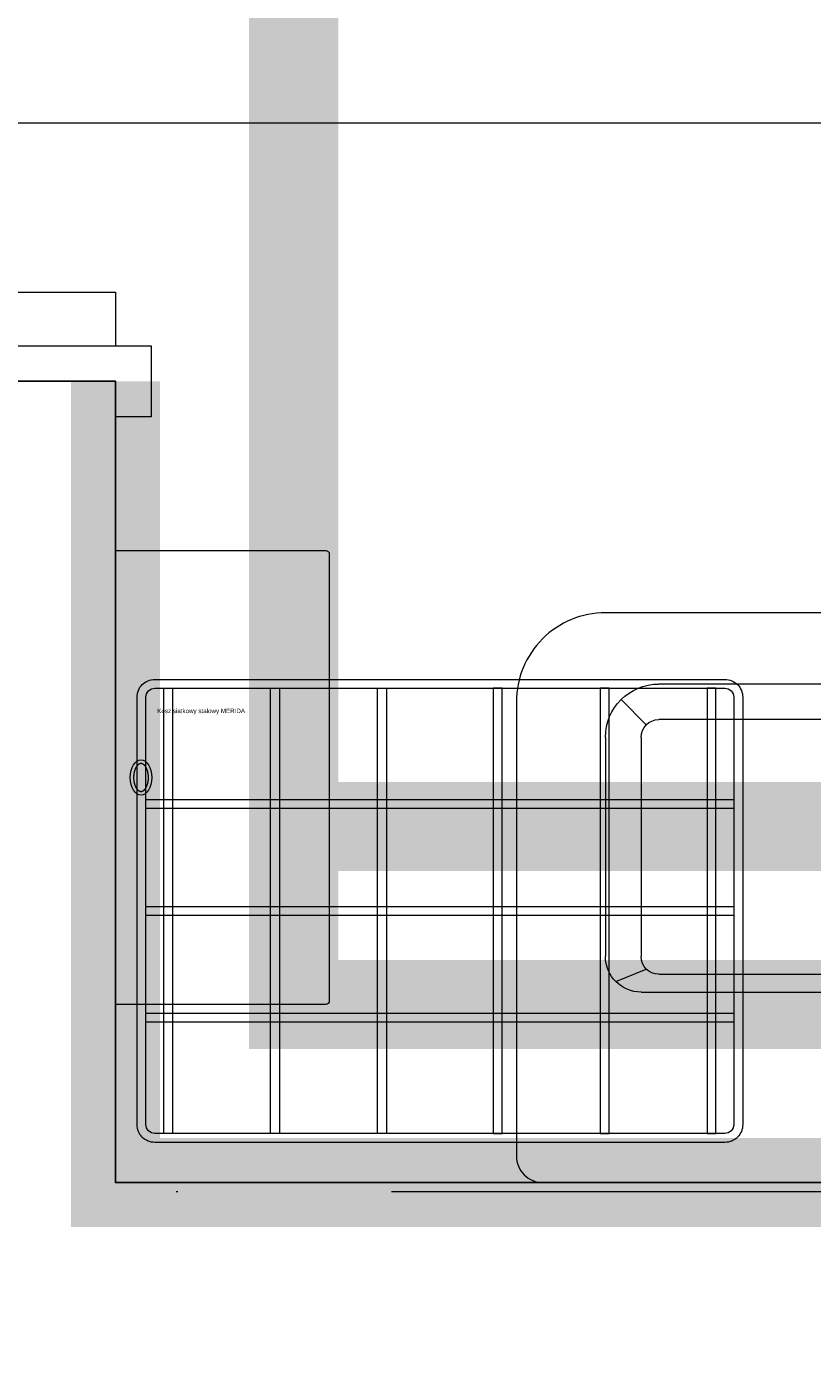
# Model space of a CAD drawing. Header units: millimetres. Extents: x -2074 to 12588, y -3630 to 101167.
# Tile 65 of 256: x 3047 to 3091, y -1652 to -1578. Entities that reach past the tile are written whole.
import ezdxf

# ---------------------------------------------------------------- set-up
doc = ezdxf.new("R2010")
doc.units = ezdxf.units.MM
doc.linetypes.add('ACAD_ISO10W100', pattern=[18, 12, -3, 0, -3])
doc.linetypes.add('CONTINOUS', pattern=[0])
for name, color, linetype, lineweight in [('SelinAr_BUD_drzwi okna', 7, 'Continuous', 18), ('SelinAr_BUD_osie', 8, 'ACAD_ISO10W100', 18), ('SelinAr_BUD_posadzka', 7, 'Continuous', 20), ('SelinAr_BUD_posadzka cokoły', 5, 'Continuous', 18), ('SelinAr_BUD_posadzka okładziny ścienne', 5, 'Continuous', 20), ('SelinAr_BUD_ściany', 7, 'Continuous', 25), ('SelinAr_WYP_armatura', 8, 'Continuous', 18), ('SelinAr_WYP_meble', 8, 'Continuous', 18)]:
    doc.layers.add(name, color=color, linetype=linetype, lineweight=lineweight)
doc.styles.get("Standard").update_dxf_attribs({"font": 'arial.ttf'})
doc.linetypes.add('_EL_VEDENI_NN_NADZ', pattern='A,0.39,-0.59,[109,cadkon.shx,S=0.2,R=0,X=0,Y=0],-1.97,0.39,-0.39', length=3.73)

# ---------------------------------------------------------------- blocks, each defined once
blk = doc.blocks.new('*U398')
for points in [[(102, 5), (100, 5), (100, -5), (102, -5), (102, -7), (98, -7), (98, -5), (98, 7), (102, 7), (102, 5)], [(98, -5), (95, -5), (95, 5), (98, 5)]]:
    blk.add_lwpolyline(points)
blk = doc.blocks.new('*U322')
blk.add_lwpolyline([(0, 0), (25.5, 0), (25.5, -11.8, -0.414214), (25.3, -12), (0.2, -12, -0.414214), (0, -11.8)], format="xyb", close=True)
blk.add_ellipse((12.75, -1.43), major_axis=(-1, 0), ratio=0.6)
at = {"lineweight": 0}
blk.add_open_spline([(11.95, -1.43), (11.95, -1.434), (11.95, -1.442), (11.952, -1.455), (11.954, -1.468), (11.958, -1.481), (11.963, -1.495), (11.969, -1.509), (11.976, -1.523), (11.986, -1.539), (11.996, -1.554), (12.009, -1.57), (12.023, -1.586), (12.039, -1.602), (12.057, -1.619), (12.077, -1.635), (12.098, -1.651), (12.121, -1.667), (12.146, -1.683), (12.173, -1.698), (12.201, -1.713), (12.23, -1.727), (12.261, -1.74), (12.293, -1.753), (12.327, -1.765), (12.362, -1.776), (12.397, -1.786), (12.434, -1.795), (12.472, -1.803), (12.51, -1.81), (12.549, -1.816), (12.589, -1.821), (12.629, -1.825), (12.669, -1.828), (12.709, -1.829), (12.75, -1.83), (12.791, -1.829), (12.831, -1.828), (12.871, -1.825), (12.911, -1.821), (12.951, -1.816), (12.99, -1.81), (13.028, -1.803), (13.066, -1.795), (13.103, -1.786), (13.138, -1.776), (13.173, -1.765), (13.207, -1.753), (13.239, -1.74), (13.27, -1.727), (13.299, -1.713), (13.327, -1.698), (13.354, -1.683), (13.379, -1.667), (13.402, -1.651), (13.423, -1.635), (13.443, -1.619), (13.461, -1.602), (13.477, -1.586), (13.491, -1.57), (13.504, -1.554), (13.514, -1.539), (13.524, -1.523), (13.531, -1.509), (13.537, -1.495), (13.542, -1.481), (13.546, -1.468), (13.548, -1.455), (13.55, -1.442), (13.55, -1.43), (13.55, -1.417), (13.548, -1.405), (13.546, -1.392), (13.542, -1.379), (13.537, -1.365), (13.531, -1.351), (13.524, -1.336), (13.514, -1.321), (13.504, -1.306), (13.491, -1.29), (13.477, -1.273), (13.461, -1.257), (13.443, -1.241), (13.423, -1.224), (13.402, -1.208), (13.379, -1.192), (13.354, -1.177), (13.327, -1.162), (13.299, -1.147), (13.27, -1.133), (13.239, -1.119), (13.207, -1.107), (13.173, -1.095), (13.138, -1.084), (13.103, -1.074), (13.066, -1.065), (13.028, -1.057), (12.99, -1.05), (12.951, -1.044), (12.911, -1.039), (12.871, -1.035), (12.831, -1.032), (12.791, -1.03), (12.75, -1.03), (12.709, -1.03), (12.669, -1.032), (12.629, -1.035), (12.589, -1.039), (12.549, -1.044), (12.51, -1.05), (12.472, -1.057), (12.434, -1.065), (12.397, -1.074), (12.362, -1.084), (12.327, -1.095), (12.293, -1.107), (12.261, -1.119), (12.23, -1.133), (12.201, -1.147), (12.173, -1.162), (12.146, -1.177), (12.121, -1.192), (12.098, -1.208), (12.077, -1.224), (12.057, -1.241), (12.039, -1.257), (12.023, -1.273), (12.009, -1.29), (11.996, -1.306), (11.986, -1.321), (11.976, -1.336), (11.969, -1.351), (11.963, -1.365), (11.958, -1.379), (11.954, -1.392), (11.952, -1.405), (11.95, -1.417), (11.95, -1.426), (11.95, -1.43)], degree=3, knots=[0, 0, 0, 0, 0.012354, 0.024928, 0.037933, 0.051567, 0.066005, 0.081398, 0.097871, 0.11552, 0.13442, 0.154621, 0.176153, 0.199028, 0.223245, 0.248788, 0.275633, 0.303748, 0.333091, 0.363616, 0.395273, 0.428006, 0.461757, 0.496462, 0.532059, 0.568479, 0.605655, 0.643514, 0.681986, 0.720996, 0.76047, 0.800332, 0.840505, 0.880912, 0.921475, 0.962117, 1.002759, 1.043322, 1.083729, 1.123902, 1.163764, 1.203238, 1.242248, 1.28072, 1.318579, 1.355755, 1.392175, 1.427772, 1.462477, 1.496228, 1.528961, 1.560618, 1.591143, 1.620486, 1.648601, 1.675446, 1.700989, 1.725206, 1.748081, 1.769613, 1.789814, 1.808714, 1.826364, 1.842836, 1.858229, 1.872667, 1.886301, 1.899306, 1.91188, 1.924234, 1.936588, 1.949162, 1.962167, 1.975801, 1.990239, 2.005632, 2.022105, 2.039754, 2.058654, 2.078855, 2.100387, 2.123262, 2.147479, 2.173022, 2.199868, 2.227982, 2.257325, 2.287851, 2.319507, 2.35224, 2.385991, 2.420696, 2.456293, 2.492713, 2.529889, 2.567748, 2.60622, 2.64523, 2.684704, 2.724566, 2.764739, 2.805146, 2.84571, 2.886351, 2.926993, 2.967556, 3.007963, 3.048136, 3.087998, 3.127472, 3.166482, 3.204954, 3.242814, 3.279989, 3.316409, 3.352006, 3.386712, 3.420462, 3.453195, 3.484852, 3.515377, 3.54472, 3.572835, 3.59968, 3.625223, 3.64944, 3.672315, 3.693847, 3.714048, 3.732948, 3.750598, 3.76707, 3.782463, 3.796901, 3.810535, 3.82354, 3.836114, 3.848468, 3.848468, 3.848468, 3.848468], dxfattribs=at)
blk = doc.blocks.new('ROCA DAMA_60x32')
for p, q in [((-23, -10.7), (23, -10.7)), ((-24.414, -11.286), (-22.707, -11.993)), ((-22, -11.7), (22, -11.7)), ((-25, -25), (-25, -12.7)), ((-23, -25), (-23, -12.7)), ((22, -28), (-22, -28))]:
    blk.add_line(p, q)
blk.add_lwpolyline([(-30, -1.5, -0.414214), (-28.5, 0), (28.5, 0, -0.414214), (30, -1.5), (30, -27, -0.414214), (25, -32), (-25, -32, -0.414214), (-30, -27), (-30, -1.5)], format="xyb")
for points in [[(-22.707, -25.707), (-24.121, -27.121)], [(22, -26), (-22, -26)]]:
    blk.add_lwpolyline(points)
for centre, radius, start, end in [((-23, -12.7), 2, 90, 180), ((-22, -12.7), 1, 90, 180), ((-22, -25), 3, 180, 270), ((-22, -25), 1, 180, 270)]:
    blk.add_arc(centre, radius, start, end)
blk = doc.blocks.new('*U238')
for points in [[(1, 0), (33, 0, -0.414214), (34, -1), (34, -25, -0.414214), (33, -26), (1, -26, -0.414214), (0, -25), (0, -1, -0.414214)], [(1, -0.5), (33, -0.5, -0.414214), (33.5, -1), (33.5, -25, -0.414214), (33, -25.5), (1, -25.5, -0.414214), (0.5, -25), (0.5, -1, -0.414214)]]:
    blk.add_lwpolyline(points, format="xyb", close=True)
at = {"color": 9}
for points in [[(1.5, -0.5), (2, -0.5), (2, -25.5), (1.5, -25.5)], [(7.5, -0.5), (8, -0.5), (8, -25.5), (7.5, -25.5)], [(13.5, -0.5), (14, -0.5), (14, -25.5), (13.5, -25.5)], [(20.5, -0.5), (20, -0.5), (20, -25.5), (20.5, -25.5)], [(26.5, -0.5), (26, -0.5), (26, -25.5), (26.5, -25.5)], [(32.5, -0.5), (32, -0.5), (32, -25.5), (32.5, -25.5)], [(0.5, -6.75), (33.5, -6.75), (33.5, -7.25), (0.5, -7.25)], [(0.5, -12.75), (33.5, -12.75), (33.5, -13.25), (0.5, -13.25)], [(0.5, -18.75), (33.5, -18.75), (33.5, -19.25), (0.5, -19.25)]]:
    blk.add_lwpolyline(points, close=True, dxfattribs=at)
at = {"insert": (1.135, -1.645), "char_height": 0.25, "width": 10.4, "attachment_point": 1}
blk.add_mtext('Kosz siatkowy stalowy MERIDA', dxfattribs=at)
blk = doc.blocks.new('*U395')
at = {"ltscale": 4}
blk.add_line((-50, 0), (1405.402, 0), dxfattribs=at)
blk = doc.blocks.new('ewerwerwerwe')
at = {"layer": 'SelinAr_BUD_ściany'}
blk.add_lwpolyline([(2979.357, 1344.741), (2979.357, 1357.241), (3042.157, 1357.241), (3042.157, 1402.241), (3052.157, 1402.241), (3052.157, 1357.241), (3157.157, 1357.241), (3157.157, 1620.241), (3149.657, 1620.241), (3149.657, 1630.241), (3157.157, 1630.241), (3157.157, 1750.241)], dxfattribs=at)
at = {"layer": 'SelinAr_BUD_drzwi okna', "linetype": 'Continuous', "lineweight": 18, "rotation": 270}
blk.add_blockref('*U398', (3047.157, 1502.241), dxfattribs=at)
at = {"layer": 'SelinAr_BUD_osie'}
blk.add_blockref('*U395', (1891.955, 1356.741), dxfattribs=at)
at = {"layer": 'SelinAr_WYP_armatura', "color": 211, "linetype": 'Continuous', "lineweight": 13, "xscale": -1, "rotation": 180}
blk.add_blockref('ROCA DAMA_60x32', (3104.656, 1357.241), dxfattribs=at)
at = {"layer": 'SelinAr_WYP_meble', "color": 211, "linetype": 'Continuous', "lineweight": 13, "rotation": 90}
blk.add_blockref('*U322', (3052.156, 1367.241), dxfattribs=at)
at = {"layer": 'SelinAr_WYP_meble', "color": 211, "linetype": 'Continuous', "lineweight": 13}
blk.add_blockref('*U238', (3053.361, 1385.5), dxfattribs=at)

msp = doc.modelspace()

# ---------------------------------------------------------------- block references
msp.add_blockref('ewerwerwerwe', (0, -3000))

# ---------------------------------------------------------------- next in the draw order: linework, layer by layer
at = {"layer": 'SelinAr_BUD_posadzka'}
for points in [[(2979.357, -1655.259), (2979.357, -1642.759), (3042.157, -1642.759), (3042.157, -1597.759), (3052.157, -1597.759), (3052.157, -1642.759), (3157.157, -1642.759), (3157.157, -1379.759), (3149.657, -1379.759), (3149.657, -1369.759), (3157.157, -1369.759), (3157.157, -1249.759)], [(3157.157, -1583.259), (2567.157, -1583.259)]]:
    msp.add_lwpolyline(points, dxfattribs=at)
at = {"layer": 'SelinAr_BUD_posadzka cokoły', "linetype": '_EL_VEDENI_NN_NADZ', "ltscale": 3, "const_width": 5}
msp.add_lwpolyline([(3149.657, -1378.509), (3157.157, -1378.509), (3157.157, -1642.759), (3052.157, -1642.759), (3052.157, -1597.759)], dxfattribs=at)
at = {"layer": 'SelinAr_BUD_posadzka okładziny ścienne', "color": 30, "linetype": 'CONTINOUS', "ltscale": 0.2, "const_width": 5}
msp.add_lwpolyline([(3062.157, -1389.759), (3147.157, -1389.759), (3147.157, -1632.759), (3062.157, -1632.759)], close=True, dxfattribs=at)
at = {"layer": 'SelinAr_BUD_posadzka okładziny ścienne', "color": 4, "linetype": 'CONTINOUS', "ltscale": 0.2, "const_width": 5}
msp.add_lwpolyline([(3064.657, -1622.759), (3144.657, -1622.759)], dxfattribs=at)

doc.saveas('drawing.dxf')
